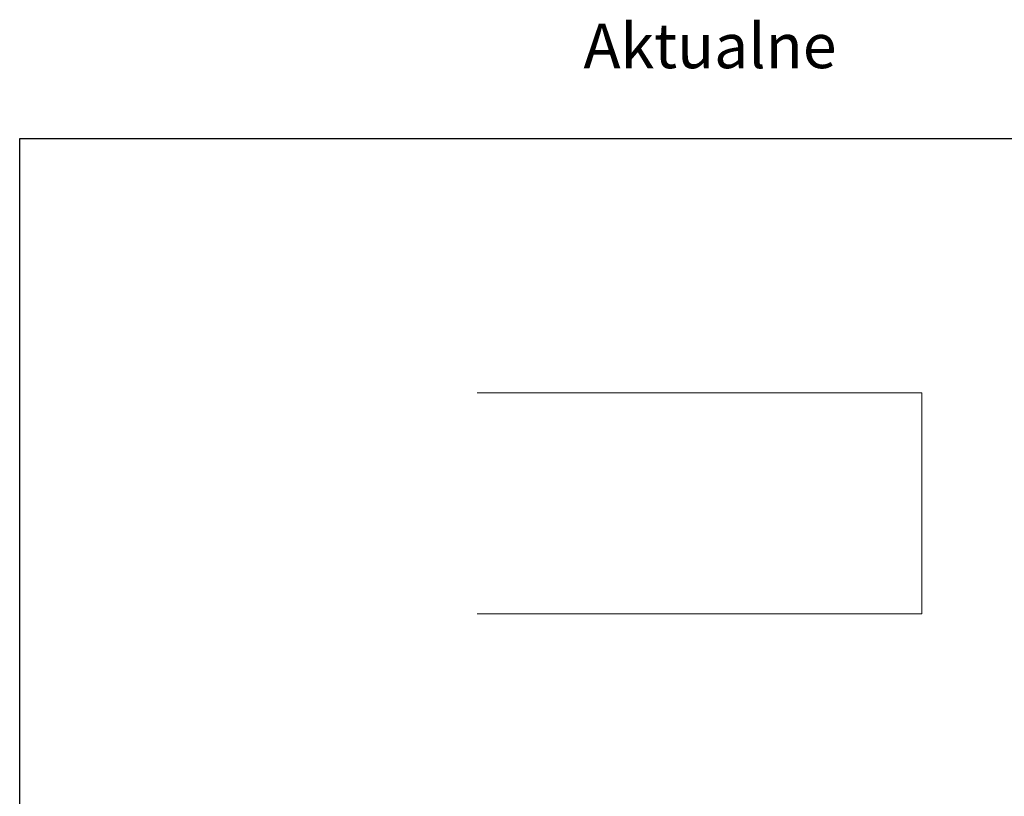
# Model space of a CAD drawing. Header units: millimetres. Extents: x -424979 to 718034, y -72486 to 344972.
# Tile 123 of 256: x 223583 to 488272, y 136243 to 344972. Entities that reach past the tile are written whole.
import ezdxf
from ezdxf.xclip import XClip

# ---------------------------------------------------------------- set-up
doc = ezdxf.new("R2010")
doc.units = ezdxf.units.MM
doc.header["$MEASUREMENT"] = 0
doc.header["$XCLIPFRAME"] = 0
doc.layers.add('Rysunki i obrazki', color=7, linetype='Continuous')
doc.layers.add('WIEZBA', color=3, linetype='Continuous')
doc.layers.add('SAN_PRZEWODY_ZASILAJACE_C_O__NA_RZUCIE', color=1, linetype='Continuous', lineweight=25)
doc.layers.add('SKAN - RZUT_7_0_Nr_pióra__1', color=7, linetype='Continuous', lineweight=13)
doc.styles.add('styl1', font='arial.ttf')
picture_1 = doc.add_image_def('image7.tif', size_in_pixel=(14115, 7016))

# ---------------------------------------------------------------- blocks, each defined once
blk = doc.blocks.new('Rysunek_7_7', base_point=(-247133.118524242, 120862.6709692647))
at = {"layer": 'SKAN - RZUT_7_0_Nr_pióra__1', "color": 7, "lineweight": 13}
image = blk.add_image(picture_1, insert=(-306883.0907464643, 91162.66263593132), size_in_units=(119499.94444444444, 59400.01666666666), dxfattribs=at)
image.set_boundary_path([(-0.5, -0.5), (14114.5, 7015.5)])

msp = doc.modelspace()

# ---------------------------------------------------------------- linework, layer by layer
at = {"layer": 'SAN_PRZEWODY_ZASILAJACE_C_O__NA_RZUCIE', "color": 1, "lineweight": 30}
msp.add_lwpolyline([(223582.7562087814, 313059.0302587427), (673561.7731150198, 313059.0302587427), (673561.7731150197, -72486.37155059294), (223582.7562087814, -72486.37155059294)], close=True, dxfattribs=at)

# ---------------------------------------------------------------- block references
at = {"layer": 'Rysunki i obrazki', "color": 151, "linetype": 'Continuous', "lineweight": 20, "true_color": 0x80c2ff}
ref = msp.add_blockref('Rysunek_7_7', (406309.3270932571, 214988.2502713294), dxfattribs=at)
XClip(ref).set_block_clipping_path([(-306883.0907464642, 91162.66263593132), (-187383.1463020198, 150562.679302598)])

# ---------------------------------------------------------------- texts
at = {"layer": 'WIEZBA', "color": 5, "lineweight": 30, "insert": (375150.8485135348, 343940.6705920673), "char_height": 12000, "attachment_point": 1, "style": 'styl1'}
msp.add_mtext_dynamic_manual_height_columns('Aktualne', width=164486.8462458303, gutter_width=12.5, heights=[0], dxfattribs=at)

doc.saveas('drawing.dxf')
